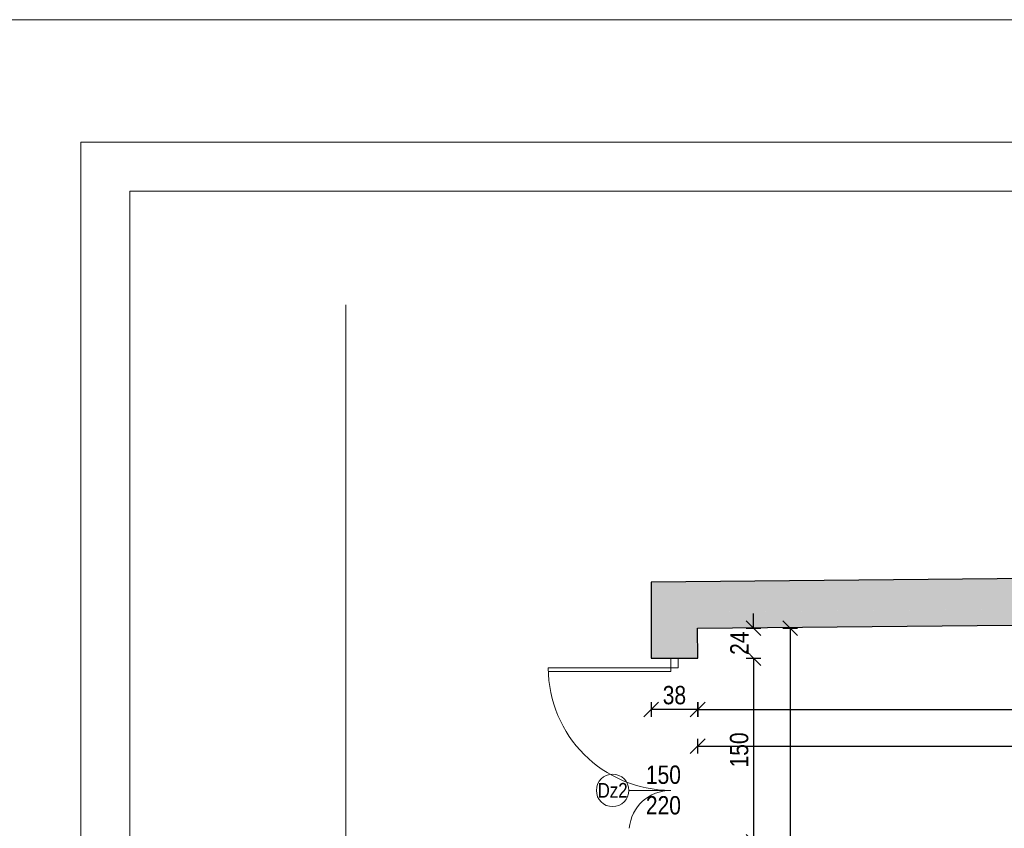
# Model space of a CAD drawing. Header units: millimetres. Extents: x 17147 to 52214, y -18116 to -4632.
# Tile 10 of 186: x 21397 to 22202, y -8262 to -7602. Entities that reach past the tile are written whole.
import ezdxf

# ---------------------------------------------------------------- set-up
doc = ezdxf.new("R2010")
doc.units = ezdxf.units.MM
doc.layers.get('Defpoints').update_dxf_attribs({"color": 6})
for name, color, linetype, lineweight in [('A-ciekie', 161, 'Continuous', 9), ('A-DRZ', 154, 'Continuous', 0), ('A-opis', 130, 'Continuous', 9), ('A-sciana_murowana', 8, 'Continuous', 30), ('A-wymiar', 177, 'Continuous', 0), ('A_SCIANA_ISTN', 253, 'Continuous', 25)]:
    doc.layers.add(name, color=color, linetype=linetype, lineweight=lineweight)
doc.layers.add('r-ramka', color=7, linetype='Continuous', lineweight=0, true_color=0x727169)
doc.layers.add('S_KRESKOWANIE_SC_ISTN', color=7, linetype='Continuous', lineweight=0, true_color=0x878787)
doc.styles.add('wymiary', font='ARIALN.TTF')
doc.dimstyles.new('anka', dxfattribs={"dimtxt": 15, "dimasz": 12, "dimexe": 6, "dimexo": 0.0625, "dimgap": 4, "dimtad": 1, "dimdec": 0, "dimzin": 0, "dimdsep": 46, "dimtxsty": 'wymiary', "dimblk": 'OBLIQUE', "dimcen": 0.09, "dimclrt": 7, "dimadec": 0, "dimazin": 0, "dimtfac": 1, "dimtdec": 0, "dimtix": 1, "dimtofl": 0, "dimtmove": 0, "dimatfit": 3, "dimldrblk": 'OBLIQUE', "dimfxl": 6, "dimfxlon": 1, "dimtfill": 1, "dimtolj": 1, "dimtzin": 0, "dimarcsym": 0})

# ---------------------------------------------------------------- blocks, each defined once
blk = doc.blocks.new('opis_drzwi')
at = {"layer": 'A-ciekie'}
blk.add_line((0, 17.08), (0, -17.08), dxfattribs=at)
blk.add_circle((0, 30.37), 13.29, dxfattribs=at)
blk = doc.blocks.new('_OBLIQUE')
at = {"color": 0, "linetype": 'ByBlock'}
blk.add_line((-0.5, -0.5), (0.5, 0.5), dxfattribs=at)
blk = doc.blocks.new('*D780')
at = {"layer": 'A-wymiar', "color": 0, "lineweight": -2, "transparency": 16777216}
for p, q in [((21996.67, -8098.81), (21996.67, -8086.81)), ((21990.67, -8098.81), (22002.67, -8098.81)), ((21990.67, -8123.18), (22002.67, -8123.18)), ((21996.67, -8123.18), (21996.67, -8135.18))]:
    blk.add_line(p, q, dxfattribs=at)
at = {"layer": 'Defpoints', "color": 0, "transparency": 16777216}
for p in [(21951.08, -8098.81), (21951.08, -8123.18)]:
    blk.add_point(p, dxfattribs=at)
at = {"layer": 'A-wymiar', "color": 0, "lineweight": -2, "transparency": 16777216, "xscale": 12, "yscale": 12, "zscale": 12}
for p, rotation in [((21996.67, -8098.81), 270), ((21996.67, -8123.18), 90)]:
    blk.add_blockref('_OBLIQUE', p, dxfattribs=dict(at, rotation=rotation))
at = {"layer": 'A-wymiar', "color": 7, "transparency": 16777216, "insert": (21985.14, -8111), "char_height": 15, "attachment_point": 5, "rotation": 90, "style": 'wymiary', "bg_fill": 3, "box_fill_scale": 1.1, "bg_fill_color": 256, "bg_fill_true_color": 13158600, "bg_fill_transparency": 0}
blk.add_mtext('\\A1;24', dxfattribs=at)
at = {"layer": 'Defpoints', "color": 0, "transparency": 16777216}
blk.add_point((21996.67, -8123.18), dxfattribs=at)
blk = doc.blocks.new('*D781')
at = {"layer": 'A-wymiar', "color": 0, "lineweight": -2, "transparency": 16777216}
for p, q in [((21990.67, -8123.18), (22002.67, -8123.18)), ((21996.67, -8123.18), (21996.67, -8273.18)), ((21990.67, -8273.18), (22002.67, -8273.18))]:
    blk.add_line(p, q, dxfattribs=at)
at = {"layer": 'Defpoints', "color": 0, "transparency": 16777216}
for p in [(21951.08, -8123.18), (21951.08, -8273.18), (21996.67, -8273.18)]:
    blk.add_point(p, dxfattribs=at)
at = {"layer": 'A-wymiar', "color": 0, "lineweight": -2, "transparency": 16777216, "xscale": 12, "yscale": 12, "zscale": 12}
for p, rotation in [((21996.67, -8123.18), 90), ((21996.67, -8273.18), 270)]:
    blk.add_blockref('_OBLIQUE', p, dxfattribs=dict(at, rotation=rotation))
at = {"layer": 'A-wymiar', "color": 7, "transparency": 16777216, "insert": (21985.01, -8198.18), "char_height": 15, "attachment_point": 5, "rotation": 90, "style": 'wymiary', "bg_fill": 3, "box_fill_scale": 1.1, "bg_fill_color": 256, "bg_fill_true_color": 13158600, "bg_fill_transparency": 0}
blk.add_mtext('\\A1;150', dxfattribs=at)
blk = doc.blocks.new('*D735')
at = {"layer": 'A-wymiar', "color": 0, "lineweight": -2, "transparency": 16777216}
for p, q in [((22020.67, -8098.81), (22032.67, -8098.81)), ((22026.67, -8098.81), (22026.67, -8486.18)), ((22020.67, -8486.18), (22032.67, -8486.18))]:
    blk.add_line(p, q, dxfattribs=at)
at = {"layer": 'Defpoints', "color": 0, "transparency": 16777216}
for p in [(21951.08, -8098.81), (21951.08, -8486.18), (22026.67, -8486.18)]:
    blk.add_point(p, dxfattribs=at)
at = {"layer": 'A-wymiar', "color": 0, "lineweight": -2, "transparency": 16777216, "xscale": 12, "yscale": 12, "zscale": 12}
for p, rotation in [((22026.67, -8098.81), 90), ((22026.67, -8486.18), 270)]:
    blk.add_blockref('_OBLIQUE', p, dxfattribs=dict(at, rotation=rotation))
at = {"layer": 'A-wymiar', "color": 7, "transparency": 16777216, "insert": (22015.01, -8292.5), "char_height": 15, "attachment_point": 5, "rotation": 90, "style": 'wymiary', "bg_fill": 3, "box_fill_scale": 1.1, "bg_fill_color": 256, "bg_fill_true_color": 13158600, "bg_fill_transparency": 0}
blk.add_mtext('\\A1;387', dxfattribs=at)
blk = doc.blocks.new('*D840')
at = {"layer": 'A-wymiar', "color": 0, "lineweight": -2, "transparency": 16777216}
for p, q in [((21951.07, -8159.16), (21951.07, -8171.16)), ((22522.08, -8159.16), (22522.08, -8171.16)), ((21951.07, -8165.16), (22522.08, -8165.16))]:
    blk.add_line(p, q, dxfattribs=at)
at = {"layer": 'Defpoints', "color": 0, "transparency": 16777216}
for p in [(21951.07, -8098.81), (22522.08, -8093.27), (22522.08, -8165.16)]:
    blk.add_point(p, dxfattribs=at)
at = {"layer": 'A-wymiar', "color": 0, "lineweight": -2, "transparency": 16777216, "xscale": 12, "yscale": 12, "zscale": 12, "rotation": 180}
blk.add_blockref('_OBLIQUE', (21951.07, -8165.16), dxfattribs=at)
at = {"layer": 'A-wymiar', "color": 0, "lineweight": -2, "transparency": 16777216, "xscale": 12, "yscale": 12, "zscale": 12}
blk.add_blockref('_OBLIQUE', (22522.08, -8165.16), dxfattribs=at)
at = {"layer": 'A-wymiar', "color": 7, "transparency": 16777216, "insert": (22236.58, -8153.5), "char_height": 15, "attachment_point": 5, "style": 'wymiary', "bg_fill": 3, "box_fill_scale": 1.1, "bg_fill_color": 256, "bg_fill_true_color": 13158600, "bg_fill_transparency": 0}
blk.add_mtext('\\A1;571', dxfattribs=at)
blk = doc.blocks.new('*D751')
at = {"layer": 'A-wymiar', "color": 0, "lineweight": -2, "transparency": 16777216}
for p, q in [((21951.07, -8189.16), (21951.07, -8201.16)), ((21951.07, -8195.16), (23006.08, -8195.16)), ((23006.08, -8189.16), (23006.08, -8201.16))]:
    blk.add_line(p, q, dxfattribs=at)
at = {"layer": 'Defpoints', "color": 0, "transparency": 16777216}
for p in [(23006.08, -8088.57), (21951.07, -8098.81), (23006.08, -8195.16)]:
    blk.add_point(p, dxfattribs=at)
at = {"layer": 'A-wymiar', "color": 0, "lineweight": -2, "transparency": 16777216, "xscale": 12, "yscale": 12, "zscale": 12, "rotation": 180}
blk.add_blockref('_OBLIQUE', (21951.07, -8195.16), dxfattribs=at)
at = {"layer": 'A-wymiar', "color": 0, "lineweight": -2, "transparency": 16777216, "xscale": 12, "yscale": 12, "zscale": 12}
blk.add_blockref('_OBLIQUE', (23006.08, -8195.16), dxfattribs=at)
at = {"layer": 'A-wymiar', "color": 7, "transparency": 16777216, "insert": (22478.57, -8183.5), "char_height": 15, "attachment_point": 5, "style": 'wymiary', "bg_fill": 3, "box_fill_scale": 1.1, "bg_fill_color": 256, "bg_fill_true_color": 13158600, "bg_fill_transparency": 0}
blk.add_mtext('\\A1;1055', dxfattribs=at)
blk = doc.blocks.new('*D734')
at = {"layer": 'A-wymiar', "color": 0, "lineweight": -2, "transparency": 16777216}
for p, q in [((21913.08, -8159.16), (21913.08, -8171.16)), ((21951.08, -8159.16), (21951.08, -8171.16)), ((21951.08, -8165.16), (21913.08, -8165.16))]:
    blk.add_line(p, q, dxfattribs=at)
at = {"layer": 'Defpoints', "color": 0, "transparency": 16777216}
for p in [(21951.08, -8099.18), (21913.08, -8123.18), (21913.08, -8165.16)]:
    blk.add_point(p, dxfattribs=at)
at = {"layer": 'A-wymiar', "color": 0, "lineweight": -2, "transparency": 16777216, "xscale": 12, "yscale": 12, "zscale": 12, "rotation": 180}
blk.add_blockref('_OBLIQUE', (21913.08, -8165.16), dxfattribs=at)
at = {"layer": 'A-wymiar', "color": 0, "lineweight": -2, "transparency": 16777216, "xscale": 12, "yscale": 12, "zscale": 12}
blk.add_blockref('_OBLIQUE', (21951.08, -8165.16), dxfattribs=at)
at = {"layer": 'A-wymiar', "color": 7, "transparency": 16777216, "insert": (21932.08, -8153.5), "char_height": 15, "attachment_point": 5, "style": 'wymiary', "bg_fill": 3, "box_fill_scale": 1.1, "bg_fill_color": 256, "bg_fill_true_color": 13158600, "bg_fill_transparency": 0}
blk.add_mtext('\\A1;38', dxfattribs=at)

msp = doc.modelspace()

# ---------------------------------------------------------------- hatches: boundary and pattern name
at = {"layer": 'S_KRESKOWANIE_SC_ISTN', "transparency": 33554559}
h = msp.add_hatch(color=256, dxfattribs=at)
h.dxf.hatch_style = 1
h.paths.add_polyline_path([(23044.08, -8050.2), (21913.15, -8061.18), (21913.08, -8085.98), (23044.08, -8075.5)])
h = msp.add_hatch(color=256, dxfattribs=at)
h.dxf.hatch_style = 1
h.paths.add_polyline_path([(22669.42, -8078.98), (21913.08, -8085.98), (21913.08, -8123.18), (21951.08, -8123.18), (21951.07, -8098.81), (22522.08, -8093.27), (22522.08, -8125.18), (22551.08, -8125.18), (22551.08, -8092.99), (22669.42, -8091.84)])

# ---------------------------------------------------------------- linework, layer by layer
at = {"layer": 'A-DRZ'}
msp.add_lwpolyline([(21935.08, -8123.18), (21929.08, -8123.18), (21929.08, -8131.18), (21935.08, -8131.18)], close=True, dxfattribs=at)
msp.add_lwpolyline([(21929.08, -8131.18), (21829.08, -8131.18)], dxfattribs=at)
at = {"layer": 'A-DRZ', "extrusion": (0, 0, -1)}
msp.add_lwpolyline([(-21929.08, -8131.18), (-21929.08, -8134.18), (-21829.08, -8134.18)], dxfattribs=at)
at = {"layer": 'A-DRZ', "color": 1}
for centre, radius, start, end in [((21929.08, -8131.18), 100, 180, 270), ((21929.08, -8265.18), 34, 90, 174.93791)]:
    msp.add_arc(centre, radius, start, end, dxfattribs=at)
at = {"layer": 'A-opis', "color": 251, "true_color": 0x616161, "const_width": 1}
msp.add_lwpolyline([(21663.62, -7834.64), (21663.62, -9775.68)], dxfattribs=at)
at = {"layer": 'A_SCIANA_ISTN'}
for points in [[(23044.08, -8050.2), (21913.08, -8061.18), (21913.08, -8123.18)], [(21951.08, -8123.18), (21951.07, -8098.81), (22522.08, -8093.27)], [(21913.08, -8123.18), (21951.08, -8123.18)]]:
    msp.add_lwpolyline(points, dxfattribs=at)
at = {"layer": 'r-ramka'}
for points in [[(25547.23, -7601.78), (21347.23, -7601.78)], [(25547.23, -10571.78), (25547.23, -7601.78), (21347.23, -7601.78), (21347.23, -10571.78)], [(25447.23, -10471.78), (25447.23, -7701.78), (21447.23, -7701.78), (21447.23, -10471.78), (25447.23, -10471.78), (25447.23, -7701.78)], [(25407.23, -10431.78), (25407.23, -7741.78), (21487.23, -7741.78), (21487.23, -10431.78), (25407.23, -10431.78), (25407.23, -7741.78)]]:
    msp.add_lwpolyline(points, dxfattribs=at)

# ---------------------------------------------------------------- block references
at = {"layer": 'A-sciana_murowana', "xscale": -1, "rotation": 90}
msp.add_blockref('opis_drzwi', (21911.99, -8231.18), dxfattribs=at)

# ---------------------------------------------------------------- texts
at = {"layer": 'A-opis', "width": 42.7859, "attachment_point": 5, "style": 'wymiary'}
for s, insert, char_height in [('150\\P220', (21923.07, -8231), 15), ('Dz2', (21881.62, -8231.18), 12)]:
    msp.add_mtext(s, dxfattribs=dict(at, insert=insert, char_height=char_height))
at = {"layer": 'A-opis', "color": 156, "true_color": 0x0f468a, "insert": (22179.63, -8229.66), "char_height": 15, "attachment_point": 1, "style": 'wymiary'}
msp.add_mtext_dynamic_manual_height_columns('\\pi84.53;{\\LISTNIEJĄCE\\P\\pi82.719;POM. GOSP.\\P\\pi99.228;}40,82 m²', width=265.7918, gutter_width=12.5, heights=[0], dxfattribs=at)

# ---------------------------------------------------------------- next in the draw order: dimensions: what is measured, and where the dimension line sits
at = {"layer": 'A-wymiar'}
dim = msp.add_linear_dim(base=(21996.67, -8123.18), p1=(21951.08, -8098.81), p2=(21951.08, -8123.18), angle=90, dimstyle='anka', dxfattribs=at)
dim.commit()
dim.dimension.update_dxf_attribs({"geometry": '*D780', "text_midpoint": (21985.14, -8111)})

# ---------------------------------------------------------------- next in the draw order: dimensions: what is measured, and where the dimension line sits
dim = msp.add_linear_dim(base=(21996.67, -8273.18), p1=(21951.08, -8123.18), p2=(21951.08, -8273.18), angle=90, dimstyle='anka', override={"dimtmove": 1}, dxfattribs=at)
dim.commit()
dim.dimension.update_dxf_attribs({"geometry": '*D781', "text_midpoint": (21985.01, -8198.18)})

# ---------------------------------------------------------------- next in the draw order: dimensions: what is measured, and where the dimension line sits
dim = msp.add_linear_dim(base=(22026.67, -8486.18), p1=(21951.08, -8098.81), p2=(21951.08, -8486.18), angle=90, dimstyle='anka', dxfattribs=at)
dim.commit()
dim.dimension.update_dxf_attribs({"geometry": '*D735', "text_midpoint": (22015.01, -8292.5)})

# ---------------------------------------------------------------- next in the draw order: dimensions: what is measured, and where the dimension line sits
dim = msp.add_linear_dim(base=(22522.08, -8165.16), p1=(21951.07, -8098.81), p2=(22522.08, -8093.27), dimstyle='anka', dxfattribs=at)
dim.commit()
dim.dimension.update_dxf_attribs({"geometry": '*D840', "text_midpoint": (22236.58, -8153.5)})

# ---------------------------------------------------------------- next in the draw order: dimensions: what is measured, and where the dimension line sits
dim = msp.add_linear_dim(base=(23006.08, -8195.16), p1=(21951.07, -8098.81), p2=(23006.08, -8088.57), dimstyle='anka', dxfattribs=at)
dim.commit()
dim.dimension.update_dxf_attribs({"geometry": '*D751', "text_midpoint": (22478.57, -8183.5)})

# ---------------------------------------------------------------- next in the draw order: dimensions: what is measured, and where the dimension line sits
dim = msp.add_linear_dim(base=(21913.08, -8165.16), p1=(21951.08, -8099.18), p2=(21913.08, -8123.18), dimstyle='anka', override={"dimtmove": 1}, dxfattribs=at)
dim.commit()
dim.dimension.update_dxf_attribs({"geometry": '*D734', "text_midpoint": (21932.08, -8153.5)})

doc.saveas('drawing.dxf')
